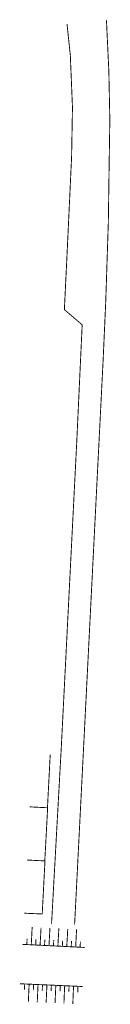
# Model space of a CAD drawing. Header units: metres. Extents: x 197743 to 198659, y 353932 to 354696.
# Tile 8 of 10: x 197758 to 197768, y 354585 to 354696. Entities that reach past the tile are written whole.
import ezdxf

# ---------------------------------------------------------------- set-up
doc = ezdxf.new("R2010")
doc.units = ezdxf.units.M
doc.linetypes.add('VW-1-1_STREEP', pattern=[2, 1, -1])
for name, color, linetype, lineweight in [('B-WE-VW-MARKERING_LANGS_STREEP_11-G', 252, 'VW-1-1_STREEP', 13), ('V-WE_VW-MARKERING_LANGS_STREEP_11-G', 10, 'VW-1-1_STREEP', 13), ('V-WE_VW-MARKERING_PLATEAUMARKERING-G', 10, 'Continuous', 13)]:
    doc.layers.add(name, color=color, linetype=linetype, lineweight=lineweight)

msp = doc.modelspace()

# ---------------------------------------------------------------- linework, layer by layer
at = {"layer": 'B-WE-VW-MARKERING_LANGS_STREEP_11-G', "flags": 128}
msp.add_lwpolyline([(197765.03, 354614.22, 0.1, 0.1, 0), (197767.23, 354657.95, 0.1, 0.1, 0), (197767.33, 354660.2, 0.1, 0.1, 0), (197767.52, 354664.47, 0.1, 0.1, 0), (197767.81, 354673.38, 0.1, 0.1, 0), (197767.91, 354680.48, 0.1, 0.1, 0), (197767.98, 354684.9, 0.1, 0.1, 0), (197767.87, 354690.36, 0.1, 0.1, 0), (197767.6, 354696.16, 0, 0, 0)], format="xyseb", dxfattribs=at)
at = {"layer": 'B-WE-VW-MARKERING_LANGS_STREEP_11-G', "const_width": 0.1, "flags": 128}
for points in [[(197763.17, 354695.71), (197763.54, 354692.18), (197763.73, 354687.54), (197763.78, 354686.35), (197763.68, 354680.67)], [(197764.8, 354660.31), (197764.26, 354648.62), (197762.53, 354614.35)]]:
    msp.add_lwpolyline(points, dxfattribs=at)
at = {"layer": 'V-WE_VW-MARKERING_LANGS_STREEP_11-G', "const_width": 0.1, "flags": 128}
for points in [[(197763.68, 354680.67), (197763.62, 354679.44), (197763.48, 354676.39), (197763.2, 354670.4), (197762.87, 354663.55), (197764.87, 354661.84), (197764.8, 354660.31)], [(197761.43, 354594.38), (197762.53, 354614.35)], [(197764.02, 354594.25), (197765.03, 354614.22)]]:
    msp.add_lwpolyline(points, dxfattribs=at)
at = {"layer": 'V-WE_VW-MARKERING_PLATEAUMARKERING-G', "const_width": 0.1}
for points in [[(197758.97, 354607.53), (197760.97, 354607.43), (197761.28, 354613.41)], [(197758.68, 354601.54), (197760.67, 354601.44), (197760.99, 354607.43)], [(197758.38, 354595.55), (197760.38, 354595.46), (197760.69, 354601.44)], [(197759.15, 354592), (197759.25, 354593.99)], [(197760.14, 354591.95), (197760.25, 354593.93)], [(197761.14, 354591.89), (197761.25, 354593.88)], [(197762.14, 354591.84), (197762.25, 354593.83)], [(197763.14, 354591.79), (197763.25, 354593.78)], [(197764.14, 354591.73), (197764.24, 354593.72)], [(197758.14, 354592.04), (197765.14, 354591.69)], [(197758.65, 354592.02), (197758.68, 354592.68)], [(197759.65, 354591.97), (197759.68, 354592.63)], [(197760.64, 354591.92), (197760.68, 354592.58)], [(197761.64, 354591.87), (197761.68, 354592.52)], [(197762.64, 354591.81), (197762.68, 354592.47)], [(197763.64, 354591.76), (197763.67, 354592.42)], [(197764.64, 354591.71), (197764.67, 354592.36)], [(197757.9, 354587.6), (197764.91, 354587.29)], [(197758.41, 354587.58), (197758.38, 354586.92)], [(197758.91, 354587.55), (197758.82, 354585.56)], [(197759.41, 354587.53), (197759.38, 354586.87)], [(197759.91, 354587.51), (197759.82, 354585.51)], [(197760.41, 354587.49), (197760.38, 354586.83)], [(197760.91, 354587.47), (197760.82, 354585.47)], [(197761.41, 354587.44), (197761.38, 354586.78)], [(197761.91, 354587.42), (197761.82, 354585.42)], [(197762.41, 354587.4), (197762.38, 354586.74)], [(197762.9, 354587.38), (197762.82, 354585.38)], [(197763.4, 354587.36), (197763.37, 354586.7)], [(197763.9, 354587.33), (197763.82, 354585.33)], [(197764.4, 354587.31), (197764.37, 354586.65)]]:
    msp.add_lwpolyline(points, dxfattribs=at)

doc.saveas('drawing.dxf')
